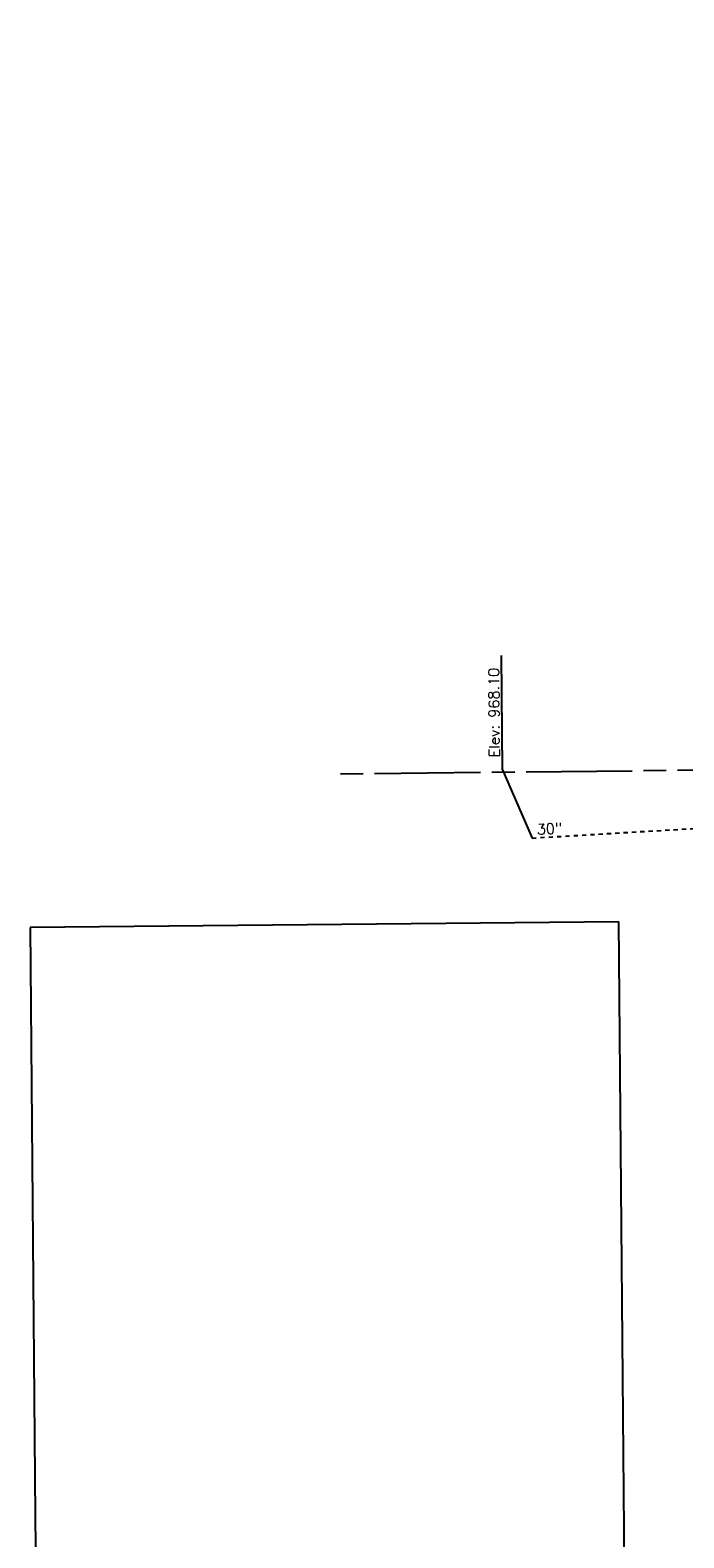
# Model space of a CAD drawing. Extents: x 2300122 to 2305194, y 360020 to 364238.
# Tile 55 of 93: x 2301433 to 2301605, y 362025 to 362423. Entities that reach past the tile are written whole.
import ezdxf

# ---------------------------------------------------------------- set-up
doc = ezdxf.new("R2010")
doc.units = 0
doc.header["$LTSCALE"] = 20
doc.header["$MEASUREMENT"] = 0
for name, pattern in [('CL', [2, 0.3, -0.15, 1.4, -0.15]), ('OhDOT_USTN5', [0.11, 0.055, -0.055]), ('rowex', [0])]:
    doc.linetypes.add(name, pattern=pattern)
for name, color, linetype in [('DR_X_Storm_Sewer', 151, 'OhDOT_USTN5'), ('DR_X_Text', 7, 'Continuous'), ('DV_X_Property_Line', 7, 'Continuous'), ('RW_X_CL', 6, 'CL'), ('RW_X_Fee_RW', 6, 'rowex')]:
    doc.layers.add(name, color=color, linetype=linetype)
doc.styles.add('Simplex Normal (0.14)', font='Simplex.shx')

msp = doc.modelspace()

# ---------------------------------------------------------------- linework, layer by layer
at = {"layer": 'DR_X_Storm_Sewer', "flags": 128}
msp.add_lwpolyline([(2301565.01, 362210.16), (2301815.37, 362224.99)], dxfattribs=at)
at = {"layer": 'DR_X_Text', "flags": 128}
msp.add_lwpolyline([(2301556.86, 362258.31), (2301557.11, 362228.31), (2301565.01, 362210.16)], dxfattribs=at)
at = {"layer": 'DV_X_Property_Line', "flags": 128}
for points in [[(2301587.92, 362188.07), (2301432.57, 362186.53)], [(2301432.57, 362186.53), (2301433.88, 362031.36)], [(2301433.88, 362031.36), (2301440.84, 361375.07)]]:
    msp.add_lwpolyline(points, dxfattribs=at)
at = {"layer": 'RW_X_CL'}
msp.add_lwpolyline([(2301514.43, 362227.11), (2304426.15, 362258.77, 0.409017), (2304672.44, 362506.03), (2304681.71, 363848.88)], format="xyb", dxfattribs=at)
at = {"layer": 'RW_X_Fee_RW', "flags": 128}
msp.add_lwpolyline([(2301769.35, 362019.42), (2301672.36, 362018.45), (2301589.36, 362017.63), (2301587.92, 362188.07)], dxfattribs=at)

# ---------------------------------------------------------------- texts
at = {"layer": 'DR_X_Text', "char_height": 2.8, "attachment_point": 5, "style": 'Simplex Normal (0.14)'}
for s, insert, rotation in [('Elev: 968.10', (2301554.98, 362243.29), 90.4829), ('30"', (2301569.6, 362212.63), 3.3901)]:
    msp.add_mtext(s, dxfattribs=dict(at, insert=insert, rotation=rotation))

doc.saveas('drawing.dxf')
